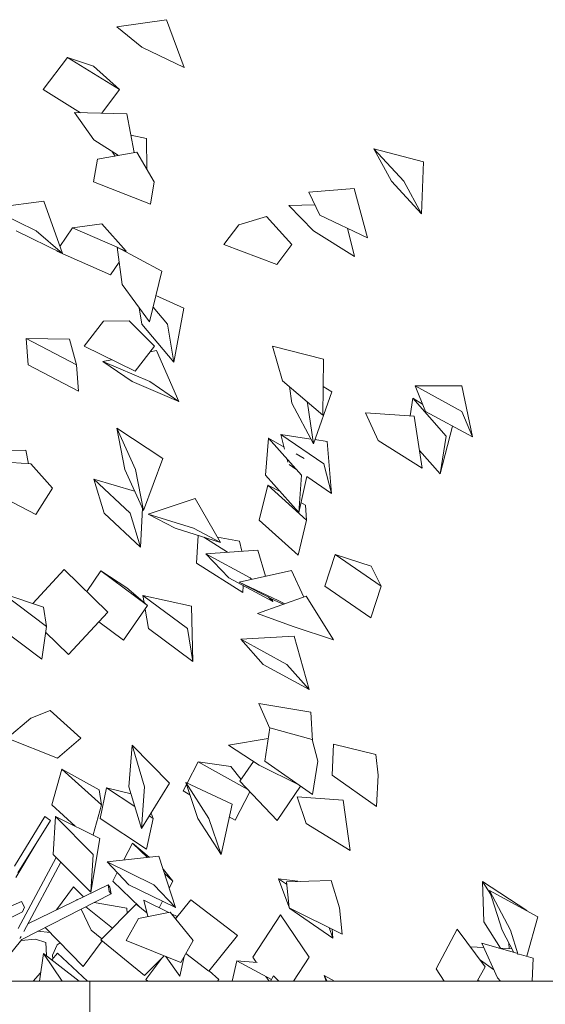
# Model space of a CAD drawing. Extents: x 169645 to 508157, y -5167 to 165945.
# Tile 102 of 130: x 193729 to 195051, y 152665 to 155140. Entities that reach past the tile are written whole.
import ezdxf

# ---------------------------------------------------------------- set-up
doc = ezdxf.new("R2010")
doc.units = 0
doc.header["$MEASUREMENT"] = 0
doc.layers.add('Murs Périphériques', color=7, linetype='Continuous')
doc.layers.add('Plomberie Sanitaire', color=7, linetype='Continuous')

msp = doc.modelspace()

# ---------------------------------------------------------------- linework, layer by layer
at = {"layer": 'Murs Périphériques', "linetype": 'Continuous', "lineweight": 20}
for p, q in [((193805.5, 152844.9), (193774.7, 152848.2)), ((193732.7, 152825.3), (193768.9, 152828.1)), ((193768.9, 152828.1), (193795, 152820)), ((193795, 152820), (193796.5, 152787)), ((193823.4, 152814), (193830.9, 152818.8)), ((193812.1, 152787.8), (193823.4, 152814)), ((193812.5, 152779.3), (193812.1, 152787.8)), ((193905.4, 152722.4), (187494.4, 152722.4)), ((193905.4, 152722.4), (193905.4, 148122.4)), ((193905.4, 152722.4), (208108.3, 152722.4))]:
    msp.add_line(p, q, dxfattribs=at)
at = {"layer": 'Plomberie Sanitaire', "linetype": 'Continuous', "lineweight": 20}
for p, q in [((194098.4, 155140.1), (193973.8, 155122)), ((194036.6, 155070.8), (193973.8, 155122)), ((194143, 155019.6), (194098.4, 155140.1)), ((194143, 155019.6), (194036.6, 155070.8)), ((193788, 154964.2), (193849.1, 155045.2)), ((193915.1, 155023), (193849.1, 155045.2)), ((193980.4, 154964.2), (193849.1, 155045.2)), ((193915.1, 155023), (193980.4, 154964.2)), ((193881.8, 154906.2), (193788, 154964.2)), ((193935.7, 154904.8), (193980.4, 154964.2)), ((193998.6, 154903.2), (193867.4, 154906.6)), ((193916, 154837.9), (193867.4, 154906.6)), ((194017.1, 154806.2), (193998.6, 154903.2)), ((194048, 154841.5), (194008.8, 154849.8)), ((193977.4, 154798.9), (193916, 154837.9)), ((194049.1, 154764.1), (194048, 154841.5)), ((194023.6, 154807.4), (193924.7, 154789.2)), ((193969.2, 154797.4), (193960.5, 154809.7)), ((194067.6, 154732.8), (194023.6, 154807.4)), ((194664.1, 154733.9), (194619.3, 154815.6)), ((194744.1, 154782.6), (194619.3, 154815.6)), ((194694.9, 154733.9), (194619.3, 154815.6)), ((193915.1, 154732.8), (193924.7, 154789.2)), ((194739.7, 154652.1), (194744.1, 154782.6)), ((194058, 154676.3), (193915.1, 154732.8)), ((194058, 154676.3), (194067.6, 154732.8)), ((194739.7, 154652.1), (194664.1, 154733.9)), ((194739.7, 154652.1), (194694.9, 154733.9)), ((194570.4, 154715.4), (194455.8, 154706.1)), ((194455.9, 154706.1), (194455.8, 154706.1)), ((194483.9, 154649), (194455.8, 154706.1)), ((194603.6, 154591.9), (194570.4, 154715.4)), ((193790.1, 154684.1), (193654.5, 154666.1)), ((193837, 154552.1), (193790.1, 154684.1)), ((194471.3, 154674.5), (194405.9, 154672.8)), ((194467.6, 154608.9), (194405.9, 154672.8)), ((193771, 154609.1), (193654.5, 154666.1)), ((194603.6, 154591.9), (194483.9, 154649)), ((193935.9, 154627), (193861.7, 154616.8)), ((193935.9, 154627), (193996.8, 154557.8)), ((194242.8, 154574.5), (194280.4, 154624.7)), ((194349.7, 154644.9), (194280.4, 154624.7)), ((194413.1, 154574.5), (194349.7, 154644.9)), ((193837, 154552.1), (193720.5, 154609.1)), ((193837, 154552.1), (193771, 154609.1)), ((193830.6, 154570), (193861.7, 154616.8)), ((193974, 154567.8), (193861.7, 154616.8)), ((194570.9, 154545), (194467.6, 154608.9)), ((194570.9, 154545), (194553.5, 154615.8)), ((194375.5, 154524.4), (194242.8, 154574.5)), ((194375.5, 154524.4), (194413.1, 154574.5)), ((193822.5, 154557.8), (193823.2, 154558.8)), ((193957.7, 154498.8), (193822.5, 154557.8)), ((194086.7, 154507.9), (193974, 154567.8)), ((193986.7, 154474.1), (193974, 154567.8)), ((193996.8, 154557.8), (193974.1, 154567.7)), ((193995.8, 154556.2), (193996.8, 154557.8)), ((193957.7, 154498.8), (193979, 154530.9)), ((194055.2, 154380.5), (194086.7, 154507.9)), ((194055.2, 154380.5), (193986.7, 154474.1)), ((194141.7, 154415.1), (194071.6, 154446.9)), ((194036.6, 154374.6), (194029.6, 154415.5)), ((194100.5, 154374.6), (194064.4, 154417.6)), ((194116.9, 154278.9), (194141.7, 154415.1)), ((193891.1, 154319.3), (193939.9, 154382.5)), ((194004.7, 154383.3), (193939.9, 154382.5)), ((194068, 154319.3), (194004.7, 154383.3)), ((194116.9, 154278.9), (194036.6, 154374.6)), ((194116.9, 154278.9), (194100.5, 154374.6)), ((193750.5, 154272.5), (193745.4, 154338.8)), ((193854.3, 154337), (193745.4, 154338.8)), ((193871.7, 154272.5), (193745.4, 154338.8)), ((193854.3, 154337), (193871.7, 154272.5)), ((194019.2, 154256.2), (193891.1, 154319.3)), ((194019.2, 154256.2), (194068, 154319.3)), ((194073.5, 154308.6), (194057.1, 154305.2)), ((194129.7, 154180.3), (194073.5, 154308.6)), ((194493, 154286.5), (194364.7, 154318.9)), ((194389.9, 154232.4), (194364.7, 154318.9)), ((193960.3, 154285.2), (193938.5, 154280.7)), ((194012.1, 154230.5), (193938.5, 154280.7)), ((194056.2, 154230.5), (193938.5, 154280.7)), ((194491.5, 154145.9), (194493, 154286.5)), ((193876.7, 154206.2), (193750.5, 154272.5)), ((193876.7, 154206.2), (193871.7, 154272.5)), ((194129.7, 154180.3), (194012.1, 154230.5)), ((194129.7, 154180.3), (194056.2, 154230.5)), ((194491.5, 154145.9), (194389.9, 154232.4)), ((194413.3, 154175.9), (194407.2, 154217.6)), ((194467.9, 154073.7), (194513.5, 154204.2)), ((194513.5, 154204.2), (194492.3, 154217.8)), ((194841.1, 154219.6), (194723, 154219.2)), ((194749.5, 154155.1), (194723, 154219.2)), ((194840.8, 154155.1), (194723, 154219.2)), ((194867.3, 154091.1), (194841.1, 154219.6)), ((194453, 154175.9), (194450.3, 154181)), ((194710.8, 154144.3), (194717.9, 154188.6)), ((194742, 154173.3), (194717.9, 154188.6)), ((194801.2, 154093.2), (194717.9, 154188.6)), ((194467.9, 154073.7), (194413.3, 154175.9)), ((194467.9, 154073.7), (194453, 154175.9)), ((194867.3, 154091.1), (194749.5, 154155.1)), ((194867.3, 154091.1), (194840.8, 154155.1)), ((194598.4, 154151.7), (194598.3, 154151.8)), ((194721.2, 154143.6), (194598.3, 154151.8)), ((194630.2, 154082), (194598.3, 154151.8)), ((194740.8, 154012.2), (194721.2, 154143.6)), ((193993.5, 154009.5), (193973.5, 154113.4)), ((194089.4, 154036.5), (193973.5, 154113.4)), ((194020.3, 154009.5), (193973.5, 154113.4)), ((194786, 153997.9), (194817.4, 154118.3)), ((194347.5, 153994.6), (194354.3, 154087.9)), ((194393.9, 154065.5), (194354.3, 154087.9)), ((194437.4, 153994.6), (194354.3, 154087.9)), ((194395.3, 154060), (194385.9, 154097.3)), ((194461.4, 154085.8), (194385.9, 154097.3)), ((194493.9, 154023.2), (194385.9, 154097.3)), ((194502.6, 154079.5), (194471.5, 154084.3)), ((194512.7, 153949.1), (194502.6, 154079.5)), ((194740.8, 154012.2), (194630.2, 154082)), ((194786, 153997.9), (194801.2, 154093.2)), ((193744.4, 154058), (193647, 154057.1)), ((193751.2, 154023.6), (193744.4, 154058)), ((194786, 153997.9), (194734.1, 154057.3)), ((194040.3, 153905.7), (194089.4, 154036.5)), ((194403.6, 154027.4), (194401.8, 154034.6)), ((194444.2, 154037.2), (194424, 154048.6)), ((193756.9, 154023.2), (193684.8, 154028.1)), ((193811.7, 153961.9), (193756.9, 154023.2)), ((194040.3, 153905.7), (193993.5, 154009.5)), ((194040.3, 153905.7), (194020.3, 154009.5)), ((194423.4, 154010.3), (194406.5, 154021.9)), ((194512.7, 153949.1), (194493.9, 154023.2)), ((193941.3, 153899.3), (193915.3, 153984.8)), ((194018.1, 153955), (193915.3, 153984.8)), ((194007.3, 153899.3), (193915.3, 153984.8)), ((194430.6, 153901.3), (194347.5, 153994.6)), ((194430.6, 153901.3), (194437.4, 153994.6)), ((194430.6, 153901.3), (194451.1, 153991.3)), ((194512.7, 153949.1), (194450.7, 153991.6)), ((193770.1, 153895.7), (193643.2, 153961.9)), ((193770.1, 153895.7), (193811.7, 153961.9)), ((194331.4, 153882), (194353, 153970.2)), ((194383.8, 153953.8), (194353, 153970.2)), ((194450.5, 153882), (194353, 153970.2)), ((194170.6, 153936.2), (194051.9, 153896.9)), ((194233.9, 153825.7), (194170.6, 153936.2)), ((194033.2, 153813.8), (194037.6, 153911.7)), ((194447.7, 153919.8), (194436.2, 153925.9)), ((194447.7, 153919.8), (194450.5, 153882)), ((194033.2, 153813.8), (193941.3, 153899.3)), ((194033.2, 153813.8), (194007.3, 153899.3)), ((194119.7, 153861.3), (194051.9, 153896.9)), ((194166.1, 153861.3), (194051.9, 153896.9)), ((194428.9, 153793.8), (194331.4, 153882)), ((194428.9, 153793.8), (194450.5, 153882)), ((194233.9, 153825.7), (194119.7, 153861.3)), ((194233.9, 153825.7), (194166.1, 153861.3)), ((194174.1, 153773.6), (194178.3, 153843)), ((194251.6, 153801), (194191.9, 153838.8)), ((194281.8, 153829.3), (194226.3, 153838.9)), ((194328, 153806.6), (194197.4, 153797.1)), ((194281.8, 153829.3), (194287.8, 153803.7)), ((194347, 153741), (194328, 153806.6)), ((194254.7, 153737), (194197.4, 153797.1)), ((194308.3, 153737), (194197.4, 153797.1)), ((194496.3, 153715.7), (194522.5, 153795.3)), ((194612.7, 153765.8), (194522.5, 153795.3)), ((194638.1, 153715.7), (194522.5, 153795.3)), ((193762.2, 153672.4), (193841.1, 153757.6)), ((193950.6, 153650.9), (193841.1, 153757.6)), ((194290.4, 153700), (194174.1, 153773.6)), ((194612.7, 153765.8), (194638.1, 153715.7)), ((193897.8, 153702.4), (193933.6, 153754.5)), ((193998.2, 153711.3), (193933.6, 153754.5)), ((194050.7, 153667.1), (193933.6, 153754.5)), ((194365.6, 153677), (194254.7, 153737)), ((194412.2, 153755.5), (194280.8, 153726.3)), ((194312, 153733.2), (194308.3, 153737)), ((194443.6, 153688.6), (194412.2, 153755.5)), ((193998.2, 153711.3), (194050.7, 153667.1)), ((194370.9, 153680), (194280.8, 153726.3)), ((194379.4, 153680), (194280.8, 153726.3)), ((194290.4, 153700), (194291.4, 153717.1)), ((194612, 153636.1), (194496.3, 153715.7)), ((194612, 153636.1), (194638.1, 153715.7)), ((193789.4, 153663.4), (193686.6, 153697.4)), ((193796.3, 153614.7), (193686.6, 153697.4)), ((194041.9, 153674.5), (194038.9, 153692.5)), ((194161, 153666), (194038.9, 153692.5)), ((194150.8, 153609.7), (194038.9, 153692.5)), ((194449.4, 153690.6), (194327.4, 153647.4)), ((194365.6, 153677), (194355, 153688.1)), ((194365.6, 153677), (194363.7, 153683.6)), ((194518.3, 153580.9), (194449.4, 153690.6)), ((193789.4, 153663.4), (193796.3, 153614.7)), ((193990.6, 153579.7), (194050.7, 153667.1)), ((194052.8, 153609.7), (194044.6, 153658.3)), ((194164.7, 153526.8), (194161, 153666)), ((194391.7, 153670.2), (194370.9, 153680)), ((194395.7, 153671.6), (194379.4, 153680)), ((193851.7, 153544.2), (193950.6, 153650.9)), ((194416.6, 153614.1), (194327.4, 153647.4)), ((193785.2, 153532), (193675.5, 153614.7)), ((193785.2, 153532), (193796.3, 153614.7)), ((193990.6, 153579.7), (193928, 153626.5)), ((194164.7, 153526.8), (194052.8, 153609.7)), ((194164.7, 153526.8), (194150.8, 153609.7)), ((194518.3, 153580.9), (194416.6, 153614.1)), ((193851.7, 153544.2), (193794.4, 153600)), ((194419.6, 153590.2), (194285.3, 153582.2)), ((194456.6, 153455.7), (194419.6, 153590.2)), ((194340.9, 153518.9), (194285.3, 153582.2)), ((194401, 153518.9), (194285.3, 153582.2)), ((194456.6, 153455.7), (194340.9, 153518.9)), ((194456.6, 153455.7), (194401, 153518.9)), ((194461.1, 153399.2), (194330.4, 153421.2)), ((194357.9, 153357.6), (194330.4, 153421.2)), ((193806.1, 153403.3), (193757.4, 153383.9)), ((193883.4, 153333.8), (193806.1, 153403.3)), ((194465.4, 153327.2), (194461.1, 153399.2)), ((193698.1, 153333.8), (193757.4, 153383.9)), ((194345.4, 153275.9), (194358.2, 153359.5)), ((194464.5, 153330.5), (194358.2, 153359.5)), ((193824, 153283.7), (193698.1, 153333.8)), ((193824, 153283.7), (193883.4, 153333.8)), ((194004, 153211.3), (194011.9, 153316.2)), ((194106.2, 153220.9), (194011.9, 153316.2)), ((194043.4, 153211.3), (194011.9, 153316.2)), ((194354.1, 153332.5), (194253.8, 153315.7)), ((194331.6, 153265.5), (194253.8, 153315.7)), ((194478.4, 153275.9), (194464.5, 153330.5)), ((194514.4, 153240.3), (194518, 153318.8)), ((194518.1, 153318.7), (194518, 153318.8)), ((194624.1, 153292.9), (194518, 153318.8)), ((194630.1, 153240.3), (194624.1, 153292.9)), ((194150.4, 153220.9), (194178.3, 153274.3)), ((194260, 153262.2), (194178.3, 153274.3)), ((194302.8, 153204.4), (194178.3, 153274.3)), ((194260, 153262.2), (194285.9, 153229.9)), ((194282.9, 153225.5), (194316.7, 153275.2)), ((194432.3, 153215.4), (194331.6, 153265.5)), ((194465.6, 153192.4), (194345.4, 153275.9)), ((194465.6, 153192.4), (194478.4, 153275.9)), ((193809.7, 153165.8), (193835.6, 153256.1)), ((193929.4, 153203.4), (193835.6, 153256.1)), ((193935.3, 153165.8), (193835.6, 153256.1)), ((194626.5, 153161.7), (194514.4, 153240.3)), ((194626.5, 153161.7), (194630.1, 153240.3)), ((194035.6, 153106.4), (194106.2, 153220.9)), ((194139.9, 153200.9), (194148.5, 153217.3)), ((194177.1, 153131.8), (194146.7, 153222.6)), ((194263, 153167.7), (194146.7, 153222.6)), ((194205.1, 153131.8), (194146.7, 153222.6)), ((194376.3, 153126.5), (194282.9, 153225.5)), ((194376.3, 153126.5), (194435.4, 153213.4)), ((194432.3, 153215.4), (194432.3, 153215.6)), ((193929.4, 153203.4), (193935.3, 153165.8)), ((193931.3, 153131.8), (193947.8, 153209.1)), ((194009.3, 153193.8), (193947.8, 153209.1)), ((194018.8, 153162.2), (193947.8, 153209.1)), ((194035.6, 153106.4), (194004, 153211.3)), ((194035.6, 153106.4), (194043.4, 153211.3)), ((194157.2, 153191.2), (194139.9, 153200.9)), ((194270.8, 153127.5), (194308.1, 153198.8)), ((193868.9, 153112.3), (193809.7, 153165.8)), ((193913.7, 153090.3), (193935.3, 153165.8)), ((194235.4, 153041), (194263, 153167.7)), ((194542.2, 153178), (194427.1, 153186.3)), ((194449.7, 153118.8), (194427.1, 153186.3)), ((194560.2, 153051.3), (194542.2, 153178)), ((194064.8, 153131.8), (194055.1, 153138.2)), ((194059.6, 153145.5), (194064.8, 153131.8)), ((193716, 153011.6), (193792.8, 153137.1)), ((193724.9, 152995.4), (193807, 153126.6)), ((193792.8, 153137.1), (193807, 153126.6)), ((193813.3, 153041.5), (193819.4, 153136.6)), ((193931, 153081.8), (193819.4, 153136.6)), ((193914.4, 153041.5), (193819.4, 153136.6)), ((194048.3, 153054.5), (193931.3, 153131.8)), ((194048.3, 153054.5), (194064.8, 153131.8)), ((194235.4, 153041), (194177.1, 153131.8)), ((194235.4, 153041), (194205.1, 153131.8)), ((194270.8, 153127.5), (194256.1, 153135.8)), ((194560.2, 153051.3), (194449.7, 153118.8)), ((193719.6, 152983.2), (193770.9, 153069)), ((193908.3, 152946.5), (193931, 153081.8)), ((193990.9, 153027.4), (194013, 153070)), ((194054.9, 153034.5), (194013, 153070)), ((194050.8, 153034), (194013, 153070)), ((193908.3, 152946.5), (193813.3, 153041.5)), ((193908.3, 152946.5), (193914.4, 153041.5)), ((193725.8, 152855.4), (193821, 153033.8)), ((193739.6, 152847.7), (193832.7, 153022.1)), ((194079.1, 153037.2), (193949.3, 153022.7)), ((194003.9, 152965.3), (193949.3, 153022.7)), ((194066.4, 152965.3), (193949.3, 153022.7)), ((194121.1, 152907.9), (194079.1, 153037.2)), ((193963.1, 152973.8), (193974.7, 152996.1)), ((194091.1, 153003.8), (194089.5, 153005.2)), ((194091.1, 153003.8), (194114, 152973.8)), ((194114, 152973.8), (194093.2, 152993.6)), ((193750, 152867.2), (193951.3, 152964.9)), ((193956, 152959.5), (193951.3, 152964.9)), ((193951.3, 152964.9), (193954.5, 152948.1)), ((194031.1, 152909.1), (193963.1, 152973.8)), ((194121.1, 152907.9), (194003.9, 152965.3)), ((194121.1, 152907.9), (194066.4, 152965.3)), ((194105.2, 152956.7), (194114, 152973.8)), ((194406.1, 152910.7), (194380, 152980.4)), ((194434.8, 152973.6), (194380, 152980.4)), ((194400.3, 152966.5), (194380, 152980.4)), ((194512.5, 152975.8), (194399.6, 152972.5)), ((194406.5, 152906.8), (194399.6, 152972.5)), ((194533, 152906.8), (194512.5, 152975.8)), ((194895.7, 152871.9), (194892.6, 152973.3)), ((195004.3, 152900.4), (194892.6, 152973.3)), ((194913.6, 152940.5), (194892.6, 152973.3)), ((193734.7, 152827.7), (193959.2, 152942.6)), ((193821.8, 152902.1), (193864.6, 152960.3)), ((193889.4, 152934.9), (193864.6, 152960.3)), ((193954.5, 152948.1), (193959.2, 152942.6)), ((193959.2, 152942.6), (193956, 152959.5)), ((194941.9, 152851), (194910.5, 152950.3)), ((195031.4, 152884.7), (194910.5, 152950.3)), ((194962.9, 152851), (194910.5, 152950.3)), ((193598.3, 152862.8), (193733.6, 152923)), ((193733.6, 152923), (193741.6, 152908.9)), ((193873.1, 152927), (193872.7, 152927.9)), ((193874.5, 152927.6), (193872.7, 152927.9)), ((193873.6, 152927.2), (193872.7, 152927.9)), ((193998.4, 152906.6), (193916.1, 152920.6)), ((193933.3, 152826.7), (194022.4, 152916.1)), ((194048.7, 152894.8), (194022.4, 152916.1)), ((194104.2, 152895.3), (194041.2, 152926)), ((194051, 152885.1), (194041.2, 152926)), ((194079.6, 152907.3), (194088.3, 152924)), ((194120.7, 152879.7), (194159.1, 152927.2)), ((194277.2, 152837.7), (194159.1, 152927.2)), ((193608.1, 152834.6), (193736.1, 152897.2)), ((193741.6, 152908.9), (193736.1, 152897.2)), ((193908.8, 152850.8), (193883.9, 152904.1)), ((193962.8, 152856.3), (193895.3, 152909.9)), ((193999.2, 152892.8), (193998.4, 152906.6)), ((194107.6, 152896), (194027.8, 152880.6)), ((194165, 152824.9), (194107.6, 152896)), ((194125.1, 152885.2), (194110.7, 152892.2)), ((194539.9, 152841), (194406.5, 152906.8)), ((194408, 152905.8), (194407.8, 152906.1)), ((194516.6, 152831.1), (194408, 152905.8)), ((194539.9, 152841), (194533, 152906.8)), ((195004, 152899.5), (195004.3, 152900.4)), ((193997, 152824.9), (194027.8, 152880.6)), ((194315.1, 152783.1), (194384.5, 152889.3)), ((194456.9, 152783.1), (194384.5, 152889.3)), ((194938.2, 152805.6), (194895.7, 152871.9)), ((195003.7, 152785.6), (195031.4, 152884.7)), ((193888.8, 152759.5), (193793.1, 152857.6)), ((193935.9, 152829.3), (193908.8, 152850.8)), ((194516.6, 152831.1), (194506.8, 152857.4)), ((194516.6, 152831.1), (194514.4, 152853.6)), ((194776.4, 152753.5), (194829.2, 152853.3)), ((194899.6, 152758.9), (194829.2, 152853.3)), ((194971.5, 152794.9), (194941.9, 152851)), ((194982.6, 152788.7), (194962.9, 152851)), ((193649.7, 152722.4), (193734.7, 152827.7)), ((193729.5, 152831.9), (193730.6, 152830.9)), ((193730.6, 152830.9), (193732.7, 152834.9)), ((193888.8, 152759.5), (193936.4, 152824.2)), ((194043.4, 152737.3), (193933.3, 152826.7)), ((194134.1, 152769.3), (193997, 152824.9)), ((194134.1, 152769.3), (194165, 152824.9)), ((194204.9, 152748.2), (194277.2, 152837.7)), ((194981.5, 152792), (194890.7, 152818.2)), ((194930.1, 152730.9), (194890.7, 152818.2)), ((194959.6, 152804.7), (194959.2, 152818.2)), ((193778.7, 152722.4), (193789.4, 152792.5)), ((193879.1, 152722.4), (193789.4, 152792.5)), ((193836.2, 152722.4), (193789.4, 152792.5)), ((193810, 152776.4), (193824.2, 152793)), ((193899.8, 152722.4), (193824.2, 152793)), ((194204.9, 152748.2), (194146.8, 152792.2)), ((194895.6, 152807.4), (194862.4, 152808.8)), ((194966.5, 152804.4), (194933.7, 152805.8)), ((194043.4, 152737.3), (194092.2, 152786.3)), ((194046.2, 152727.1), (194086.6, 152780.6)), ((194131.8, 152735.1), (194096.8, 152784.4)), ((194131.8, 152735.1), (194142.8, 152785)), ((194263.7, 152722.4), (194275.2, 152774)), ((194326.6, 152770), (194275.2, 152774)), ((194362.1, 152726.8), (194275.2, 152774)), ((194323.8, 152770.2), (194315.1, 152783.1)), ((194417.2, 152722.4), (194456.9, 152783.1)), ((194920.6, 152751.9), (194887.4, 152775.3)), ((195020.3, 152780.8), (194984.9, 152791)), ((195017.1, 152722.4), (195020.3, 152780.8)), ((193763.4, 152722.4), (193782, 152744)), ((194229.8, 152727.1), (194205.5, 152748.9)), ((194796.3, 152722.4), (194776.4, 152753.5)), ((194879, 152722.4), (194899.6, 152758.9)), ((194051.4, 152722.4), (194046.2, 152727.1)), ((194226.3, 152722.4), (194229.8, 152727.1)), ((194356.5, 152722.4), (194348.4, 152734.2)), ((194359.5, 152722.4), (194367.4, 152735.9)), ((194380.8, 152722.4), (194367.4, 152735.9)), ((194499.6, 152722.4), (194494.8, 152736.7)), ((194520.8, 152722.4), (194494.8, 152736.7)), ((194501.8, 152722.4), (194494.8, 152736.7)), ((194886.9, 152722.4), (194881.2, 152726.4)), ((194938.1, 152722.4), (194930.1, 152730.9))]:
    msp.add_line(p, q, dxfattribs=at)

doc.saveas('drawing.dxf')
